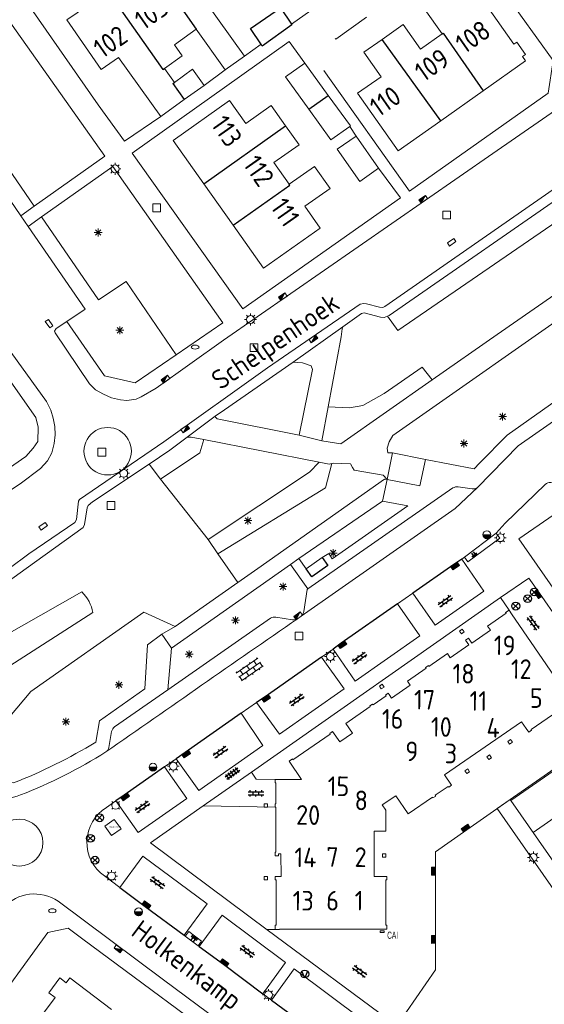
# Model space of a CAD drawing. Extents: x 168769 to 512904, y 516715 to 1559940.
# Tile 144 of 186: x 169614 to 169681, y 519944 to 520070. Entities that reach past the tile are written whole.
import ezdxf

# ---------------------------------------------------------------- set-up
doc = ezdxf.new("R2010")
doc.units = 0
doc.header["$MEASUREMENT"] = 0
doc.layers.get('0').update_dxf_attribs({"linetype": 'CONTINUOUS'})
for name, color, linetype, lineweight in [('B01_HOOFDGEBOUW', 10, 'CONTINUOUS', 0), ('B02_bijgebouw', 12, 'CONTINUOUS', 0), ('B04_KUNSTWERK', 32, 'CONTINUOUS', 0), ('B07_scheidingsmuur', 14, 'CONTINUOUS', 25), ('L51_WATERLEIDINGPUT', 7, 'CONTINUOUS', 18), ('Q04_wegmarkering', 7, 'CONTINUOUS', 0), ('Q21_LANTAARNPAAL', 7, 'CONTINUOUS', 18), ('Q23_kolk', 7, 'CONTINUOUS', 18), ('Q26_BOOM', 7, 'CONTINUOUS', 18), ('Q28_rioolput', 7, 'CONTINUOUS', 18), ('Q29_Verkeerslicht', 7, 'CONTINUOUS', 0), ('Q92_BRANDKRAAN', 7, 'CONTINUOUS', 0), ('Q96_STRAATKOLK', 7, 'CONTINUOUS', 0), ('Q97_TROTTOIRKOLK', 7, 'CONTINUOUS', 0), ('S02_symb_open_verh', 7, 'CONTINUOUS', 13), ('T51_CULTUURSCHEIDING', 3, 'CONTINUOUS', 0), ('V00_kant_verharding', 252, 'CONTINUOUS', 0), ('V02_Kant_open_verh', 253, 'CONTINUOUS', 0), ('V03_kant_tegel_verh', 254, 'CONTINUOUS', 13), ('V04_Kant_op_inrit', 254, 'CONTINUOUS', 13), ('V11_VERKEERSDREMPEL', 7, 'CONTINUOUS', 0)]:
    doc.layers.add(name, color=color, linetype=linetype, lineweight=lineweight)
for name, color, linetype in [('B14_dakrand_bijgebouw', 30, 'CONTINUOUS'), ('Q11_Abri', 4, 'CONTINUOUS'), ('Q22_Paal_steen', 32, 'CONTINUOUS'), ('Q30_Verkeersbord', 32, 'CONTINUOUS'), ('S02_Klinkers', 7, 'CONTINUOUS'), ('S03_Tegels', 7, 'CONTINUOUS'), ('S04_Talud', 7, 'CONTINUOUS'), ('T30_Molgoot', 7, 'CONTINUOUS'), ('Z02_Huisnummer', 253, 'CONTINUOUS'), ('Z06_STRAATNAAM', 7, 'CONTINUOUS')]:
    doc.layers.add(name, color=color, linetype=linetype)
doc.styles.add('ISOCP', font='isocp.shx', dxfattribs={"height": 1.8})
doc.styles.get("Standard").update_dxf_attribs({"font": 'ISOB.SHX'})

# ---------------------------------------------------------------- blocks, each defined once
blk = doc.blocks.new('Q21')
at = {"color": 0}
for points in [[(-1.5, 0), (-1, 0)], [(-1.06, 1.06), (-0.71, 0.71)], [(0, 1.5), (0, 1)], [(1.06, 1.06), (0.71, 0.71)], [(1.5, 0), (1, 0)], [(-1.06, -1.06), (-0.71, -0.71)], [(0, -1.5), (0, -1)], [(1.06, -1.06), (0.71, -0.71)]]:
    blk.add_lwpolyline(points, dxfattribs=at)
blk.add_circle((0, 0), 1, dxfattribs=at)
blk = doc.blocks.new('Q26')
at = {"color": 0}
for p, q in [((-1, 0), (1, 0)), ((-0.7, 0.7), (0.7, -0.7)), ((0.7, 0.7), (-0.7, -0.7)), ((0, 1), (0, -1))]:
    blk.add_line(p, q, dxfattribs=at)
blk = doc.blocks.new('Q28')
at = {"color": 0}
blk.add_lwpolyline([(1, 1), (1, -1), (-1, -1), (-1, 1)], close=True, dxfattribs=at)
blk = doc.blocks.new('Q23')
at = {"color": 0}
blk.add_lwpolyline([(0.99, -0.5), (-0.99, -0.5), (-0.99, 0.5), (0.99, 0.5), (0.99, -0.5)], dxfattribs=at)
blk = doc.blocks.new('Q97')
blk.add_hatch(color=256).paths.add_polyline_path([(-1, 1), (-1, 0), (1, 1)])
blk.add_line((1, 1), (-1, 0))
at = {"color": 0}
for points in [[(-1, 0), (-1, 1), (1, 1), (1, 0), (-1, 0)], [(0, 0.8), (0, 1)]]:
    blk.add_lwpolyline(points, dxfattribs=at)
blk = doc.blocks.new('Q92')
at = {"color": 0}
blk.add_ellipse((0, 0), major_axis=(-0.991, 0), ratio=0.499983, start_param=1.570796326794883, end_param=7.853981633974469, dxfattribs=at)
blk = doc.blocks.new('S024')
at = {"color": 0}
for p, q in [((0, 1.2), (6.7, 1.2)), ((0, 0), (6.7, 0)), ((0.2, 1.2), (0.2, 0)), ((1.25, 1.5), (1.25, 1.2)), ((1.25, 0), (1.25, -1.2)), ((2.3, 1.2), (2.3, 0)), ((3.35, 1.5), (3.35, 1.2)), ((3.35, 0), (3.35, -1.2)), ((4.4, 1.2), (4.4, 0)), ((5.45, 1.5), (5.45, 1.2)), ((5.45, 0), (5.45, -1.2)), ((6.5, 1.2), (6.5, 0)), ((0, -1.2), (6.7, -1.2)), ((0.2, -1.2), (0.2, -1.5)), ((2.3, -1.2), (2.3, -1.5)), ((4.4, -1.2), (4.4, -1.5)), ((6.5, -1.2), (6.5, -1.5))]:
    blk.add_line(p, q, dxfattribs=at)
blk = doc.blocks.new('Q22')
for points in [[(-0.719, -0.672), (0.702, 0.706)], [(-0.712, 0.671), (0.715, -0.672)]]:
    blk.add_lwpolyline(points)
blk.add_circle((0, 0), 1)
blk = doc.blocks.new('L51')
for points in [[(0, 1, 1), (0, -1)], [(0, -1, 1), (0, 1)]]:
    blk.add_lwpolyline(points, format="xyb")
blk.add_lwpolyline([(-1, 0), (1, 0), (0.9, -0.2), (-0.9, -0.2), (-0.8, -0.4), (0.8, -0.4), (0.7, -0.6), (-0.7, -0.6), (-0.4, -0.8), (0.4, -0.8), (0, -1)])
blk = doc.blocks.new('Q29')
at = {"color": 0}
for p, q in [((-1, 1), (-0.7, 0.7)), ((1, 1), (0.7, 0.7)), ((-0.7, -0.7), (-1, -1)), ((0.7, -0.7), (1, -1))]:
    blk.add_line(p, q, dxfattribs=at)
blk.add_circle((0, 0), 1, dxfattribs=at)
blk = doc.blocks.new('Q30')
blk.add_lwpolyline([(0.707, 0.707), (0, -1), (-0.707, 0.707)])
blk.add_circle((0, 0), 1)
blk = doc.blocks.new('Q96')
for p, q in [((-1, 0.88), (1, 0.88)), ((-1, 0.75), (1, 0.75)), ((-1, 0.63), (1, 0.63)), ((-1, 0.5), (1, 0.5)), ((-1, 0.38), (1, 0.38)), ((-1, 0.25), (1, 0.25)), ((-1, 0.12), (1, 0.12))]:
    blk.add_line(p, q)
at = {"color": 0}
blk.add_lwpolyline([(1, 1), (1, 0), (-1, 0), (-1, 1), (1, 1)], dxfattribs=at)
blk = doc.blocks.new('KLINKERS6')
for points in [[(-4, 0.75), (4, 0.75)], [(-3, 0.75), (-3, 1.6)], [(-1.5, -0.75), (-1.5, 0.75)], [(0, 0.75), (0, 1.6)], [(1.5, -0.75), (1.5, 0.75)], [(3, 0.75), (3, 1.6)], [(-4, -0.75), (4, -0.75)], [(-3, -1.6), (-3, -0.75)], [(0, -1.6), (0, -0.75)], [(3, -1.6), (3, -0.75)]]:
    blk.add_lwpolyline(points)
blk = doc.blocks.new('TEGELS6')
for points in [[(-4, 0.75), (4, 0.75)], [(-3, -1.6), (-3, 1.6)], [(-1.5, -1.6), (-1.5, 1.6)], [(0, -1.6), (0, 1.6)], [(1.5, -1.6), (1.5, 1.6)], [(3, -1.6), (3, 1.6)], [(-4, -0.75), (4, -0.75)]]:
    blk.add_lwpolyline(points)
blk = doc.blocks.new('talud')
for p, q in [((0, 0.5), (0.5, 0.5)), ((0, 0.25), (1, 0.25)), ((0, 0), (0.5, 0)), ((0, -0.25), (1, -0.25)), ((0, -0.5), (0.5, -0.5))]:
    blk.add_line(p, q)

msp = doc.modelspace()

# ---------------------------------------------------------------- linework, layer by layer
at = {"layer": 'B01_HOOFDGEBOUW'}
for p, q in [((169676.65, 519970.55), (169691.32, 519980.76)), ((169674.99, 519969.4), (169676.65, 519970.54)), ((169676.65, 519970.54), (169676.65, 519970.55))]:
    msp.add_line(p, q, dxfattribs=at)
for points in [[(169630.74, 520077.15), (169632.74, 520078.53), (169632.17, 520079.35), (169637.61, 520083.1), (169642.47, 520076.04), (169637.53, 520072.64), (169642.8, 520065.29), (169640.33, 520063.53), (169636.63, 520068.69)], [(169665.8, 520071.23), (169672.08, 520075.68), (169674.49, 520072.26), (169673.67, 520071.68), (169677.12, 520066.79)], [(169625.43, 520073.49), (169620.18, 520069.88), (169624.52, 520063.58), (169626.75, 520065.12)], [(169668, 520068.12), (169665.8, 520071.23)], [(169660.33, 520067.41), (169663.03, 520069.31), (169665.24, 520066.18), (169668, 520068.12)], [(169636.63, 520068.69), (169633.88, 520066.71), (169634.87, 520065.33), (169632.59, 520063.7)], [(169667.81, 520057.04), (169662.4, 520053.22), (169657.22, 520060.55), (169660.2, 520062.65), (169658, 520065.76), (169660.33, 520067.41)], [(169678.62, 520064.67), (169678.24, 520065.21), (169678.62, 520065.47), (169677.5, 520067.06), (169677.12, 520066.79)], [(169632.14, 520057.6), (169626.75, 520065.12)], [(169678.62, 520064.67), (169673.21, 520060.85)], [(169632.59, 520063.7), (169633.86, 520061.93)], [(169633.86, 520061.93), (169636.18, 520063.6), (169637.65, 520061.55), (169635.11, 520059.73)], [(169673.21, 520060.85), (169667.81, 520057.04)], [(169635.11, 520059.73), (169632.14, 520057.6)], [(169637.61, 520048.99), (169633.7, 520054.52), (169640.91, 520059.61), (169642.98, 520056.68), (169646.21, 520058.97), (169648.03, 520056.41)], [(169648.03, 520056.41), (169649.75, 520053.97), (169646.56, 520051.71), (169648.51, 520048.95)], [(169648.51, 520048.95), (169651.74, 520051.23), (169653.71, 520048.43), (169650.48, 520046.15), (169652.45, 520043.36), (169645.21, 520038.24), (169641.34, 520043.72)], [(169641.34, 520043.72), (169637.61, 520048.99)], [(169684.07, 519982.74), (169679.32, 519979.48), (169679.38, 519979.39), (169679.03, 519979.14), (169678.7, 519979.62), (169678.12, 519980.47), (169668.27, 519973.71), (169669.18, 519972.38), (169668.83, 519972.14), (169668.76, 519972.23), (169667.11, 519971.09), (169667.17, 519971), (169666.82, 519970.76), (169666.76, 519970.84), (169663.66, 519968.72), (169662.07, 519971.03), (169660.36, 519969.86), (169660.81, 519969.21), (169660.81, 519966.51), (169659.31, 519966.51), (169659.31, 519965.75), (169659.32, 519961.74), (169659.32, 519960.76), (169660.93, 519960.75), (169660.93, 519960.32), (169660.82, 519960.32), (169660.82, 519954.56), (169660.93, 519954.56), (169660.93, 519954.02), (169660.39, 519954.02), (169660.39, 519954.05), (169647.25, 519954.04), (169647.25, 519954.01), (169646.71, 519954.01), (169646.71, 519954.55), (169646.82, 519954.55), (169646.82, 519955.55), (169646.82, 519957.43), (169646.82, 519960.31), (169646.71, 519960.31), (169646.71, 519960.74), (169647.46, 519960.74), (169647.45, 519963.62), (169647.13, 519963.62), (169647.13, 519963.4), (169646.7, 519963.4), (169646.7, 519963.83), (169646.81, 519963.83), (169646.81, 519969.59), (169646.7, 519969.59), (169646.7, 519970.02), (169646.81, 519970.02), (169646.8, 519972.69), (169646.7, 519972.69), (169646.7, 519973.12), (169650.08, 519973.12), (169648.5, 519975.43), (169648.92, 519975.72), (169648.98, 519975.62), (169653.73, 519978.88), (169653.67, 519978.98), (169654.02, 519979.22), (169654.93, 519977.89), (169656.58, 519979.03), (169655.73, 519980.26), (169658.83, 519982.39), (169658.77, 519982.48), (169659.12, 519982.72), (169659.19, 519982.63), (169660.84, 519983.77), (169660.78, 519983.86), (169661.13, 519984.1), (169661.24, 519983.95), (169661.55, 519983.48), (169663.93, 519985.11), (169663.57, 519985.64), (169665.94, 519987.27), (169665.88, 519987.36), (169666.23, 519987.61), (169666.29, 519987.51), (169668.67, 519989.14), (169669.03, 519988.62), (169671.41, 519990.25), (169670.98, 519990.87), (169671.34, 519991.11), (169671.76, 519990.49), (169674.13, 519992.12), (169673.77, 519992.65), (169676.15, 519994.28), (169676.08, 519994.37), (169676.53, 519994.68), (169676.83, 519994.23), (169676.81, 519994.21), (169684.25, 519983.38)], [(169645.75, 519960.73), (169645.75, 519960.3), (169645.32, 519960.3), (169645.32, 519960.73), (169645.75, 519960.73)], [(169625.87, 519943.78), (169620.53, 519947.83), (169620.07, 519947.21), (169619.26, 519947.82), (169617.85, 519945.92), (169618.66, 519945.32), (169615.53, 519941.12), (169620.95, 519937.17)]]:
    msp.add_lwpolyline(points, dxfattribs=at)
for points in [[(169670.55, 519992.26), (169670.79, 519991.9), (169670.44, 519991.66), (169670.19, 519992.01)], [(169660.59, 519984.89), (169660.23, 519984.65), (169659.99, 519985), (169660.34, 519985.25)], [(169676.95, 519977.85), (169676.59, 519977.6), (169676.35, 519977.96), (169676.71, 519978.2)], [(169674.28, 519975.88), (169673.93, 519975.64), (169673.68, 519975.99), (169674.04, 519976.24)], [(169671.49, 519974.1), (169671.14, 519973.86), (169670.89, 519974.21), (169671.25, 519974.45)], [(169645.74, 519970.02), (169645.74, 519969.59), (169645.31, 519969.59), (169645.31, 519970.02)], [(169660.81, 519963.63), (169660.81, 519963.2), (169660.38, 519963.2), (169660.38, 519963.63)]]:
    msp.add_lwpolyline(points, close=True, dxfattribs=at)
at = {"layer": 'B02_bijgebouw'}
for points in [[(169654.34, 520067.54), (169654.42, 520067.43), (169658.33, 520070.25)], [(169650.99, 520058.52), (169648.04, 520062.65), (169650.47, 520064.39)], [(169650.47, 520064.39), (169653.48, 520060.28)], [(169653.48, 520060.28), (169656.31, 520056.4), (169656.21, 520056.33)], [(169656.21, 520056.33), (169653.79, 520054.6), (169650.99, 520058.52)], [(169659.88, 520050.98), (169657.5, 520049.32), (169654.63, 520053.44), (169657.01, 520055.09)], [(169657.01, 520055.09), (169659.88, 520050.98)], [(169626.21, 519968.02), (169625.01, 519967.15), (169625.87, 519965.95), (169627.08, 519966.81), (169626.21, 519968.02)], [(169660.61, 519953.59), (169660.61, 519953.84), (169660.1, 519953.84), (169660.1, 519953.59), (169660.61, 519953.59)]]:
    msp.add_lwpolyline(points, dxfattribs=at)
at = {"layer": 'B04_KUNSTWERK'}
for points in [[(169660.99, 520011.34), (169661.65, 520014.73)], [(169665.88, 520013.88), (169665.16, 520010.54), (169660.99, 520011.34)], [(169661.65, 520014.73), (169665.88, 520013.88)]]:
    msp.add_lwpolyline(points, dxfattribs=at)
at = {"layer": 'B07_scheidingsmuur'}
for points in [[(169630.74, 520077.15), (169636.63, 520068.69)], [(169625.43, 520073.49), (169632.41, 520063.57)], [(169668, 520068.12), (169668.1, 520068.19), (169673.21, 520060.85)], [(169667.81, 520057.04), (169660.33, 520067.41)], [(169632.41, 520063.57), (169632.59, 520063.7)], [(169633.66, 520061.79), (169633.86, 520061.93)], [(169633.66, 520061.79), (169635.11, 520059.73)], [(169650.99, 520058.52), (169653.48, 520060.28)], [(169637.61, 520048.99), (169648.03, 520056.41)], [(169641.34, 520043.72), (169648.59, 520048.84), (169648.51, 520048.95)]]:
    msp.add_lwpolyline(points, dxfattribs=at)
at = {"layer": 'B14_dakrand_bijgebouw'}
for points in [[(169644.98, 520066.7), (169643.58, 520068.81), (169647.4, 520071.42), (169648.8, 520069.33)], [(169648.8, 520069.33), (169648.85, 520069.25), (169645.07, 520066.55), (169644.98, 520066.7)]]:
    msp.add_lwpolyline(points, dxfattribs=at)
at = {"layer": 'Q04_wegmarkering'}
for points in [[(169669.65, 520007.65), (169672.48, 520010.33)], [(169650.02, 519993.92), (169669.65, 520007.65)], [(169679.6, 519966.35), (169691.27, 519974.5), (169688.44, 519978.59)]]:
    msp.add_lwpolyline(points, dxfattribs=at)
msp.add_lwpolyline([(169625.15, 519976.61, -0.0007), (169649.54, 519993.59)], format="xyb", dxfattribs=at)
at = {"layer": 'Q11_Abri'}
msp.add_lwpolyline([(169652.71, 520001.4), (169653.43, 520000.37), (169651.37, 519998.92), (169650.65, 519999.95)], dxfattribs=at)
at = {"layer": 'T30_Molgoot'}
for points in [[(169670.48, 520001.17), (169669.49, 520000.5), (169664.27, 519996.84)], [(169662.31, 519995.47), (169655.13, 519990.48), (169654.12, 519989.72)], [(169652.63, 519988.68), (169645.42, 519983.64), (169644.33, 519982.9)], [(169642.38, 519981.55), (169635.24, 519976.55), (169634.1, 519975.75)], [(169632.61, 519974.72), (169627.45, 519971.1), (169626.4, 519970.38)], [(169626.9, 519959.34), (169630.16, 519956.93), (169635.1, 519953.25)], [(169637.03, 519951.84), (169640.11, 519949.56), (169645.14, 519945.79)], [(169646.23, 519944.98), (169652.01, 519940.74), (169654.97, 519938.5)]]:
    msp.add_lwpolyline(points, dxfattribs=at)
at = {"layer": 'T51_CULTUURSCHEIDING'}
for points in [[(169603.32, 520066.34), (169610.64, 520055.72), (169609.81, 520055.15), (169616, 520046.16)], [(169661.03, 520032.14), (169662.34, 520030.3), (169686.99, 520047.22), (169687.49, 520048.98), (169691.82, 520052.1)], [(169616.94, 520044.78), (169624.21, 520034.21), (169627.7, 520036.54), (169634.08, 520027.21)], [(169653.47, 520020.58), (169656.17, 520020.48), (169657.88, 520020.78), (169660.61, 520022.27), (169665.46, 520025.63), (169666.73, 520024.01)], [(169637.63, 520016.42), (169637.09, 520014.72), (169632.11, 520011.38)], [(169632.11, 520011.38), (169630.64, 520013.29)], [(169652.3, 520013.54), (169651.08, 520012.27), (169638.19, 520003.67)], [(169639.41, 520001.87), (169653.11, 520010.25), (169653.91, 520013.37)], [(169632.11, 520011.38), (169638.19, 520003.67)], [(169638.19, 520003.67), (169639.41, 520001.87)], [(169639.41, 520001.87), (169641.93, 519998.2)], [(169607.28, 519974.5), (169615.59, 519984.33), (169629.96, 519994.42), (169633.97, 519992.6)]]:
    msp.add_lwpolyline(points, dxfattribs=at)
msp.add_lwpolyline([(169622.07, 519997.01, -0.156441), (169623.49, 519994.37), (169612.29, 519987.22), (169599.54, 519980.03), (169596.68, 519979.3, -0.550063), (169595.72, 519980.65), (169596.5, 519982.49), (169622.07, 519997.01)], format="xyb", dxfattribs=at)
at = {"layer": 'V00_kant_verharding'}
for p, q in [((169676.74, 519970.42), (169691.39, 519980.65)), ((169685.82, 519957.37), (169676.74, 519970.42))]:
    msp.add_line(p, q, dxfattribs=at)
for points in [[(169648.8, 520069.33), (169668.8, 520083.52), (169656.32, 520101.07), (169624.06, 520078.77), (169614.89, 520072.37), (169624.16, 520059.05), (169627.49, 520054.42), (169632.14, 520057.6)], [(169652.92, 520063.43), (169663.83, 520048.07), (169681.51, 520060.57), (169682.15, 520064.72), (169669.66, 520082.11), (169666.07, 520079.77)], [(169597.43, 519998.73), (169599.18, 520000), (169607.89, 520006.34), (169611.95, 520009.28), (169614.21, 520010.79), (169616.8, 520012.74), (169617.7, 520013.73), (169618.23, 520014.73), (169618.56, 520015.93), (169618.67, 520017.02), (169618.61, 520018.07), (169618.42, 520019.14), (169618.1, 520020.16), (169617.56, 520021.28), (169606.29, 520036.81), (169590.13, 520060.19), (169590.05, 520061.06), (169590.11, 520062.25), (169590.3, 520063.35), (169590.63, 520064.26), (169591.07, 520065.09), (169591.74, 520065.78), (169593.3, 520067.08), (169612.76, 520080.54)], [(169611.19, 520072), (169608.35, 520070), (169604.54, 520067.3), (169603.32, 520066.34), (169601.74, 520065.22), (169600.57, 520064.36), (169599.66, 520063.47), (169599.08, 520062.5), (169598.82, 520061.49), (169598.74, 520060.62), (169598.85, 520059.6), (169599.1, 520058.58), (169599.72, 520057.27), (169603.92, 520051.04), (169604.23, 520051.02), (169608.08, 520053.96), (169614.29, 520044.94)], [(169614.29, 520044.94), (169616, 520046.16), (169625.01, 520052.54), (169611.19, 520072)], [(169659.88, 520050.98), (169662.69, 520047.23), (169642.59, 520033.08), (169628.48, 520052.93), (169648.5, 520067.12), (169650.47, 520064.39)], [(169642.8, 520065.29), (169644.91, 520066.81)], [(169637.65, 520061.55), (169640.33, 520063.53)], [(169656.21, 520056.33), (169657.01, 520055.09)], [(169652.67, 520016.24), (169655.07, 520015.87), (169666.73, 520024.01), (169675.01, 520029.79), (169691.78, 520041.44), (169692.08, 520041.67), (169693.21, 520046.99), (169693.4, 520049.5), (169693.15, 520050.03), (169691.82, 520052.1), (169690.07, 520054.81)], [(169690.07, 520054.81), (169685.92, 520051.96), (169685.73, 520049.2), (169661.25, 520032.21), (169661.03, 520032.14), (169660.62, 520031.99), (169660.15, 520032.01), (169658.07, 520032.56), (169657.73, 520032.5), (169655.32, 520030.79)], [(169620.17, 520031.46), (169618.82, 520030.55), (169618.59, 520030.25), (169618.69, 520030.01), (169623.06, 520023.5), (169623.83, 520022.75), (169624.82, 520022.19), (169625.87, 520021.73), (169626.98, 520021.47), (169627.8, 520021.41), (169629, 520021.58), (169629.65, 520021.87), (169631.53, 520022.95), (169640.14, 520029.09), (169674.46, 520052.89)], [(169615.23, 520043.57), (169616.94, 520044.78), (169626.04, 520051.2), (169640.02, 520031.28), (169634.08, 520027.21), (169628.88, 520023.66), (169624.98, 520024.56), (169620.17, 520031.46)], [(169661.65, 520014.73), (169661.08, 520014.74), (169660.98, 520015.33), (169661.24, 520016.14), (169661.69, 520016.93), (169687.07, 520034.68), (169693.85, 520040.63), (169694.86, 520041.9), (169695.42, 520043.15), (169696.72, 520048.88), (169697.58, 520049.57), (169698.42, 520049.77), (169699.81, 520049.84), (169705.83, 520048.52), (169706.63, 520048.18), (169706.93, 520047.76), (169706.81, 520047.24)], [(169600.39, 519993.21), (169600.72, 519993.35), (169602.75, 519992.88), (169603.17, 519992.88), (169603.89, 519993.3), (169612.83, 520000), (169615.31, 520001.86), (169621.19, 520005.84), (169621.4, 520006.25), (169621.65, 520008.55), (169621.78, 520008.79), (169632.53, 520016.14), (169645.75, 520025.55), (169657.54, 520033.66), (169658, 520033.76), (169658.35, 520033.72), (169660, 520033.28), (169660.42, 520033.24), (169660.7, 520033.38), (169683.13, 520048.95)], [(169614.29, 520044.94), (169615.23, 520043.57)], [(169620.17, 520031.46), (169622.48, 520033.02), (169615.23, 520043.57)], [(169588.72, 520025.5), (169584.24, 520022.35), (169592.36, 520010.84), (169598.35, 520002.42), (169606.91, 520008.54), (169609.46, 520010.48), (169614.92, 520014.27), (169615.89, 520015.32), (169616.47, 520016.18), (169616.51, 520017.99), (169616.19, 520019.21), (169605.54, 520034.38)], [(169649.01, 520026.26), (169655.32, 520030.79)], [(169655.32, 520030.79), (169655.26, 520030.53), (169655.11, 520029.51), (169653.47, 520020.58), (169652.67, 520016.24)], [(169672.08, 520012.7), (169672.76, 520013.42), (169676.26, 520016.98), (169686.28, 520024.06), (169686, 520028.86)], [(169639.08, 520019.4), (169640.24, 520020.22), (169649.01, 520026.26)], [(169649.01, 520026.26), (169650.2, 520026.2), (169651.31, 520025.83), (169651.48, 520025.36), (169649.78, 520016.96)], [(169635.48, 520016.71), (169639.08, 520019.4)], [(169649.78, 520016.96), (169639.33, 520019.04), (169639.09, 520019.27), (169639.08, 520019.4)], [(169677.76, 520003.77), (169699.35, 520018.63), (169712.09, 520000), (169713.15, 519998.46), (169711.9, 519997.59)], [(169635.48, 520016.71), (169633.3, 520015.06), (169630.64, 520013.29), (169623.43, 520008.49), (169622.88, 520008.02), (169622.74, 520007.71), (169622.42, 520005.58), (169622.23, 520005.2), (169614.98, 520000), (169605.76, 519993.38), (169603.55, 519991.68), (169603.27, 519991.59)], [(169660.99, 520011.34), (169660.48, 520011.87), (169656.79, 520012.51), (169656.56, 520012.87), (169656.3, 520013.33), (169654.09, 520013.42), (169653.91, 520013.37), (169653.59, 520013.29), (169652.3, 520013.54), (169637.63, 520016.42), (169636.02, 520016.73), (169635.48, 520016.71)], [(169649.78, 520016.96), (169652.67, 520016.24)], [(169665.88, 520013.88), (169672.08, 520012.7)], [(169641.93, 519998.2), (169644.49, 520000), (169660.66, 520011.37), (169660.99, 520011.34)], [(169660.99, 520011.34), (169660.39, 520008.57)], [(169649.73, 520001.26), (169660.39, 520008.57)], [(169652.71, 520001.4), (169653.53, 520001.91), (169653.98, 520001.24), (169663.63, 520007.99), (169660.39, 520008.57)], [(169677.76, 520003.77), (169693.05, 519981.81), (169720.99, 519941.66), (169741.09, 519955.39)], [(169650.65, 519999.95), (169652.71, 520001.4)], [(169633.49, 519989.86), (169648.65, 520000.52)], [(169648.65, 520000.52), (169649.73, 520001.26)], [(169650.89, 519997.39), (169648.65, 520000.52)], [(169649.73, 520001.26), (169650.65, 519999.95)], [(169641.93, 519998.2), (169633.97, 519992.6), (169632.26, 519991.64)], [(169633.49, 519989.86), (169632.26, 519991.64)], [(169633.01, 519984.54), (169633.49, 519989.86)], [(169661.04, 519923.86), (169642.97, 519937.39), (169622.19, 519952.75), (169620.32, 519954.16), (169617.72, 519953.63), (169616.36, 519951.74)], [(169616.36, 519951.74), (169605.39, 519936.6), (169605.59, 519936.45)], [(169632.49, 519947.6), (169656.91, 519929.44)]]:
    msp.add_lwpolyline(points, dxfattribs=at)
for points in [[(169679.64, 520085.51), (169682.11, 520078.32), (169684.67, 520076.95), (169686.07, 520072.63), (169686.8, 520070.35), (169688.1, 520066.23, -0.296598), (169686.2, 520060.98), (169684.23, 520059.62), (169674.46, 520052.89)], [(169714.16, 520033.55), (169713.83, 520031.51, -0.119562), (169713.47, 520030.98), (169684.55, 520010.87, -0.205947), (169683.91, 520010.71), (169681.83, 520010.95, 0.170055), (169681.13, 520010.71), (169676.02, 520005.77)], [(169650.89, 519997.39), (169669.37, 520010.26, -0.144624), (169670.02, 520010.4), (169671.8, 520010.14, 0.224976), (169672.48, 520010.33), (169677.68, 520015.61), (169689.47, 520023.84)], [(169633.01, 519984.54), (169646.12, 519993.65, -0.174572), (169646.78, 519993.79), (169648.92, 519993.46, 0.168032), (169649.54, 519993.59), (169650.02, 519993.92, 0.156601), (169650.37, 519994.5), (169650.77, 519997.3), (169650.89, 519997.39)], [(169632.26, 519991.64), (169630.44, 519990.27), (169630.09, 519984.67), (169624.32, 519980.57), (169623.85, 519977.86, -0.041105), (169613.36, 519972.66, 0.008569), (169607.28, 519974.5, 0.010864), (169599.44, 519976.54), (169594, 519977.45)], [(169595.9, 519974.87), (169599.2, 519974.39, -0.034674), (169604.88, 519972.73, 0.023497), (169610.62, 519970.92, 0.183511), (169614.25, 519971.14, 0.04599), (169625.15, 519976.61, 0.159644), (169625.51, 519977.17), (169625.86, 519979.24, -0.150586), (169626.25, 519979.82), (169633.01, 519984.54)], [(169581.32, 519882.39), (169579.1, 519884.03), (169578.45, 519884.53), (169574.91, 519893.27), (169574.28, 519893.68), (169587.27, 519916.56), (169598.1, 519935.59, -0.169229), (169598.65, 519935.99), (169600.69, 519936.4, 0.174601), (169601.26, 519936.81, -0.018187), (169610.32, 519950.91, 0.095513), (169610.47, 519951.6), (169610.06, 519953.67, -0.154551), (169610.26, 519954.39), (169612.07, 519956.77, -0.373723), (169619.05, 519957.59), (169632.49, 519947.6)]]:
    msp.add_lwpolyline(points, format="xyb", dxfattribs=at)
at = {"layer": 'V02_Kant_open_verh'}
for p, q in [((169656.9, 519985.64), (169665.14, 519991.4)), ((169647.26, 519978.9), (169655.49, 519984.65)), ((169676.65, 519970.55), (169691.32, 519980.76)), ((169636.96, 519971.71), (169645.15, 519977.43)), ((169676.66, 519970.54), (169676.65, 519970.55)), ((169685.3, 519954.59), (169674.99, 519969.4))]:
    msp.add_line(p, q, dxfattribs=at)
for points in [[(169676.02, 520005.77), (169674.87, 520004.48), (169670.83, 520001.43), (169670.48, 520001.17), (169673.3, 519997.12), (169667.11, 519992.77), (169664.27, 519996.84), (169662.31, 519995.47), (169665.14, 519991.4)], [(169690.11, 519982.51), (169690.23, 519982.6), (169685.24, 519989.88), (169680.39, 519996.85), (169679.04, 519998.75), (169675.42, 519996.29), (169676.52, 519994.67)], [(169656.9, 519985.64), (169654.12, 519989.72), (169652.63, 519988.68), (169655.49, 519984.65)], [(169647.26, 519978.9), (169644.33, 519982.9), (169642.38, 519981.55), (169645.15, 519977.43)], [(169643.68, 519974.02), (169644.29, 519973.13), (169646.7, 519973.12)], [(169662.21, 519941.71), (169667.13, 519948.85), (169667.12, 519952.73), (169667.14, 519961.43), (169667.14, 519963.87), (169671.13, 519966.71), (169676.66, 519970.54), (169676.74, 519970.42)], [(169646.7, 519969.59), (169637.54, 519969.73)], [(169645.64, 519954), (169646.71, 519954.01)]]:
    msp.add_lwpolyline(points, dxfattribs=at)
msp.add_lwpolyline([(169636.96, 519971.71), (169634.1, 519975.75), (169632.61, 519974.72), (169635.47, 519970.67), (169629.27, 519966.35), (169626.4, 519970.38), (169625.21, 519969.52, 0.539461), (169624.94, 519960.81), (169626.9, 519959.34), (169629.83, 519963.32), (169638.04, 519957.25), (169635.1, 519953.25), (169635.26, 519953.14), (169636.91, 519951.92), (169637.03, 519951.84), (169639.94, 519955.8), (169648.04, 519949.8), (169645.14, 519945.79), (169646.23, 519944.98), (169649.13, 519948.98), (169657.88, 519942.42)], format="xyb", dxfattribs=at)
at = {"layer": 'V03_kant_tegel_verh'}
for p, q in [((169675.42, 519996.29), (169643.68, 519974.02)), ((169643.68, 519974.02), (169637.54, 519969.73)), ((169637.54, 519969.73), (169630.81, 519965.04)), ((169630.81, 519965.04), (169645.7, 519953.96)), ((169645.7, 519953.96), (169662.21, 519941.71))]:
    msp.add_line(p, q, dxfattribs=at)
at = {"layer": 'V04_Kant_op_inrit'}
for points in [[(169674.87, 520004.48), (169675.33, 520003.86), (169671.27, 520000.82), (169670.83, 520001.43)], [(169635.26, 519953.14), (169635.71, 519953.74), (169637.33, 519952.52), (169636.91, 519951.92)]]:
    msp.add_lwpolyline(points, dxfattribs=at)
at = {"layer": 'V11_VERKEERSDREMPEL'}
for points in [[(169625.36, 520017.96, -1.000165), (169625.36, 520011.91, -1.000165), (169625.36, 520017.96)], [(169614.12, 519968.05, -0.999833), (169614.12, 519962.07, -1.000167), (169614.12, 519968.05)]]:
    msp.add_lwpolyline(points, format="xyb", dxfattribs=at)

# ---------------------------------------------------------------- block references
at = {"layer": 'L51_WATERLEIDINGPUT', "xscale": 0.5, "yscale": 0.5, "zscale": 0.5}
for p in [(169673.69, 520004.29), (169631.14, 519974.67), (169629.3, 519956.24)]:
    msp.add_blockref('L51', p, dxfattribs=at)
at = {"layer": 'Q21_LANTAARNPAAL', "xscale": 0.5, "yscale": 0.5}
for p in [(169626.31, 520050.91), (169643.57, 520031.72), (169627.41, 520012.12), (169675.4, 520003.91), (169675.4, 520003.91), (169653.74, 519988.78), (169653.74, 519988.78), (169633.73, 519974.81), (169633.73, 519974.81), (169679.61, 519963.17)]:
    msp.add_blockref('Q21', p, dxfattribs=at)
at = {"layer": 'Q21_LANTAARNPAAL', "xscale": 0.5, "yscale": 0.5, "zscale": 0.5}
for p in [(169625.86, 519960.8), (169645.85, 519945.66)]:
    msp.add_blockref('Q21', p, dxfattribs=at)
at = {"layer": 'Q22_Paal_steen', "xscale": 0.5, "yscale": 0.5, "zscale": 0.5}
for p in [(169678.89, 519996.15), (169679.73, 519996.99), (169677.37, 519995.2), (169624.33, 519968.23), (169623.17, 519965.61), (169623.75, 519962.82)]:
    msp.add_blockref('Q22', p, dxfattribs=at)
at = {"layer": 'Q23_kolk'}
for p, xscale, yscale, rotation in [((169669.2, 520041.56), 0.4999999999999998, 0.4999999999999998, 215.3273270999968), ((169617.89, 520031.19), 0.4999999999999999, 0.4999999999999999, 125.3874006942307), ((169617.15, 520005.38), 0.4999999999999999, 0.4999999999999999, 215.2320898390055)]:
    msp.add_blockref('Q23', p, dxfattribs=dict(at, xscale=xscale, yscale=yscale, rotation=rotation))
at = {"layer": 'Q26_BOOM', "xscale": 0.5, "yscale": 0.5}
for p in [(169624.16, 520042.8), (169626.91, 520030.34), (169675.7, 520019.34), (169670.77, 520015.92), (169643.24, 520006.09), (169654.1, 520001.96), (169647.71, 519997.68), (169641.66, 519993.39), (169635.74, 519989.06), (169626.8, 519985.16), (169620.05, 519980.47)]:
    msp.add_blockref('Q26', p, dxfattribs=at)
at = {"layer": 'Q28_rioolput', "xscale": 0.5, "yscale": 0.5}
for p in [(169631.6, 520045.95), (169668.56, 520045.03), (169644.02, 520028.12), (169624.61, 520014.82), (169625.79, 520008.01), (169649.74, 519991.39)]:
    msp.add_blockref('Q28', p, dxfattribs=at)
at = {"layer": 'Q29_Verkeerslicht', "xscale": 0.5, "yscale": 0.5, "zscale": 0.5}
msp.add_blockref('Q29', (169626.38, 519969.81), dxfattribs=at)
at = {"layer": 'Q30_Verkeersbord', "xscale": 0.5, "yscale": 0.5, "zscale": 0.5}
msp.add_blockref('Q30', (169650.48, 519948.32), dxfattribs=at)
at = {"layer": 'Q92_BRANDKRAAN', "xscale": 0.5, "yscale": 0.5}
for p in [(169636.51, 520028.2), (169618.32, 519956.38)]:
    msp.add_blockref('Q92', p, dxfattribs=at)
at = {"layer": 'Q96_STRAATKOLK'}
for p, xscale, yscale, zscale, rotation in [((169669.49, 520000.5), 0.4999999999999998, 0.4999999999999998, 0.4999999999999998, 213.9964591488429), ((169680.39, 519996.85), 0.5, 0.5, 0.5, 124.850500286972), ((169655.13, 519990.48), 0.5, 0.5, 0.5, 214.7751402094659), ((169645.42, 519983.64), 0.4999999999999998, 0.4999999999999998, 0.4999999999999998, 214.970681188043), ((169635.24, 519976.55), 0.4999999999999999, 0.4999999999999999, 0.4999999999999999, 214.9516361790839), ((169627.45, 519971.1), 0.5, 0.5, 0.5, 214.984581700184), ((169671.13, 519966.71), 0.5, 0.5, 0.5, 35.4221375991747), ((169667.14, 519961.43), 0.5, 0.5, 0.5, 89.8419612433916), ((169630.16, 519956.93), 0.5, 0.5, 0.5, 323.463575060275), ((169667.12, 519952.73), 0.4999999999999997, 0.4999999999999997, 0.4999999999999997, 90.10339521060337), ((169640.11, 519949.56), 0.5, 0.5, 0.5, 323.575730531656)]:
    msp.add_blockref('Q96', p, dxfattribs=dict(at, xscale=xscale, yscale=yscale, zscale=zscale, rotation=rotation))
at = {"layer": 'Q97_TROTTOIRKOLK'}
for p, xscale, yscale, rotation in [((169665.72, 520046.83), 0.5, 0.5, 34.74146745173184), ((169647.83, 520034.42), 0.5, 0.5, 34.74146745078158), ((169651.44, 520029.46), 0.5000000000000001, 0.5000000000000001, 214.526268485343), ((169632.87, 520023.91), 0.5, 0.5, 35.48259052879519), ((169635.1, 520017.97), 0.5, 0.5, 215.1720396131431), ((169649.77, 519993.75), 0.5, 0.5, 35.75808361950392), ((169626.87, 519951.73), 0.5, 0.5, 143.7160516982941)]:
    msp.add_blockref('Q97', p, dxfattribs=dict(at, xscale=xscale, yscale=yscale, rotation=rotation))
at = {"layer": 'S02_Klinkers'}
for p, xscale, yscale, zscale, rotation in [((169668.39, 519995.82), 0.25, 0.25, 0.25, 35.33493348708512), ((169679.57, 519993.06), 0.25, 0.25, 0.25, 306.1251476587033), ((169657.46, 519988.59), 0.25, 0.25, 0.25, 35.42577211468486), ((169649.47, 519983.26), 0.25, 0.25, 0.25, 35.56299629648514), ((169639.73, 519976.61), 0.2499999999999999, 0.2499999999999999, 0.2499999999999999, 35.05399505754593), ((169644.26, 519971.33), 0.2499999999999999, 0.2499999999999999, 0.2499999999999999, 359.8083760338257), ((169629.81, 519969.63), 0.25, 0.25, 0.25, 35.07375449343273), ((169631.71, 519959.97), 0.25, 0.25, 0.25, 324.5125376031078), ((169643.15, 519951.21), 0.25, 0.25, 0.25, 323.8504175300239), ((169657.48, 519948.67), 0.2499999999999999, 0.2499999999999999, 0.2499999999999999, 324.7436412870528)]:
    msp.add_blockref('KLINKERS6', p, dxfattribs=dict(at, xscale=xscale, yscale=yscale, zscale=zscale, rotation=rotation))
at = {"layer": 'S02_symb_open_verh', "xscale": 0.5, "yscale": 0.5, "rotation": 214.8554732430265}
msp.add_blockref('S024', (169644.83, 519988.07), dxfattribs=at)
at = {"layer": 'S03_Tegels', "xscale": 0.25, "yscale": 0.25, "zscale": 0.25, "rotation": 35.85114701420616}
msp.add_blockref('TEGELS6', (169641.27, 519973.87), dxfattribs=at)
at = {"layer": 'S04_Talud', "zscale": 0.25}
for p, xscale, yscale, rotation in [((169672.25, 520001.55), 0.6001561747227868, 0.6001561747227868, 128.2435988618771), ((169636.53, 519953.12), 0.7466341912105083, 0.7466341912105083, 234.1287681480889)]:
    msp.add_blockref('talud', p, dxfattribs=dict(at, xscale=xscale, yscale=yscale, rotation=rotation))

# ---------------------------------------------------------------- texts
at = {"layer": 'B02_bijgebouw', "width": 0.555556}
for s, height, p in [('VUILCONTAINER', 0.2, (169625.58, 519966.92)), ('CAI', 0.9, (169660.98, 519952.81))]:
    msp.add_text(s, height=height, dxfattribs=at).set_placement(p)
at = {"layer": 'Z02_Huisnummer', "style": 'ISOCP'}
for s, rotation, p in [('103', 34.8089, (169629.94, 520068.49)), ('108', 34.8137, (169670.83, 520065.47)), ('102', 34.8089, (169624.69, 520064.88)), ('109', 34.8137, (169665.63, 520061.89)), ('110', 34.8137, (169659.9, 520057.41)), ('113', 305.0419, (169638.42, 520056.57)), ('112', 305, (169642.51, 520051.5)), ('111', 305, (169646, 520046.05)), ('19', 359.2429, (169674.55, 519988.96)), ('18', 359.2429, (169669.29, 519985.36)), ('12', 359.2429, (169676.72, 519985.94)), ('17', 359.2429, (169664.38, 519982.04)), ('11', 359.2429, (169671.46, 519981.88)), ('5', 359.2429, (169679.15, 519982.24)), ('16', 359.2429, (169660.29, 519979.6)), ('10', 359.2429, (169666.54, 519978.57)), ('4', 359.2429, (169673.63, 519978.45)), ('9', 359.2429, (169663.28, 519975.45)), ('3', 359.2429, (169668.3, 519975.18)), ('15', 359.2429, (169653.38, 519971.01)), ('8', 359.2429, (169656.82, 519969.2)), ('20', 359.2429, (169649.36, 519967.35)), ('14', 359.2429, (169649.14, 519961.94)), ('7', 359.2429, (169653.2, 519961.99)), ('2', 359.2429, (169656.82, 519961.97)), ('13', 359.2429, (169648.91, 519956.43)), ('6', 359.2429, (169653.2, 519956.43)), ('1', 359.2429, (169656.82, 519956.43))]:
    msp.add_text(s, height=2.5, rotation=rotation, dxfattribs=at).set_placement(p)
at = {"layer": 'Z06_STRAATNAAM', "style": 'ISOCP'}
for s, rotation, p in [('Schelpenhoek', 34.5165, (169639.72, 520022.64)), ('Holkenkamp', 323.2187, (169628.19, 519953.36))]:
    msp.add_text(s, height=2.5, rotation=rotation, dxfattribs=at).set_placement(p)

doc.saveas('drawing.dxf')
